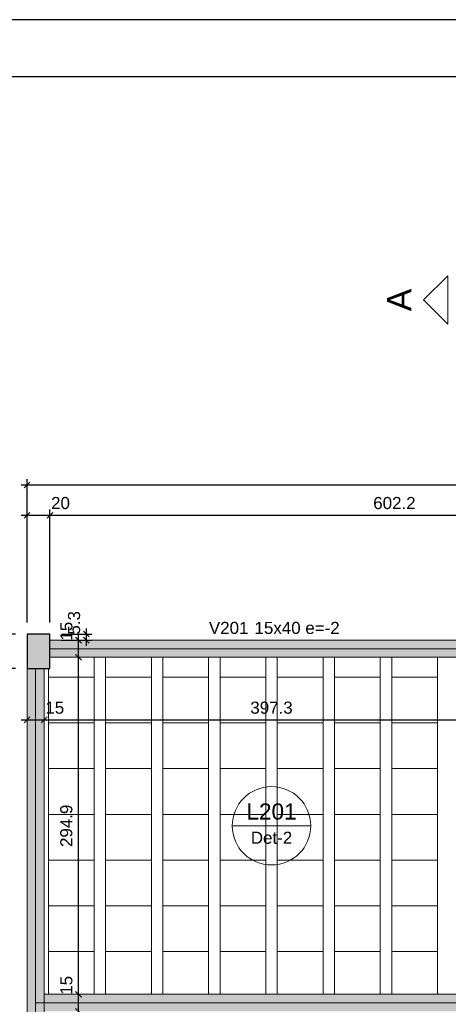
# Model space of a CAD drawing. Header units: millimetres. Extents: x 0 to 119, y 0 to 84.
# Tile 16 of 42: x 11 to 18, y 67 to 84. Entities that reach past the tile are written whole.
import ezdxf

# ---------------------------------------------------------------- set-up
doc = ezdxf.new("R2010")
doc.units = ezdxf.units.MM
doc.header["$MEASUREMENT"] = 0
doc.linetypes.add('DASHDOT', pattern=[2.54, 1.27, -0.635, 0, -0.635])
doc.linetypes.add('NULL', pattern=[0])
doc.layers.get('0').update_dxf_attribs({"lineweight": 18})
for name, color, linetype, lineweight in [('FO-Cortes', 9, 'DASHDOT', 5), ('FO-Cotas', 5, 'Continuous', 5), ('FO-Eixos', 5, 'Continuous', 5), ('FO-Hachura pilar que morre', 106, 'Continuous', 5), ('FO-Hachura viga', 43, 'Continuous', 5), ('FO-Hachuras das lajes', 1, 'Continuous', 20), ('FO-Pilares', 4, 'Continuous', 30), ('FO-Textos das lajes', 3, 'Continuous', 20), ('FO-Textos das vigas', 7, 'Continuous', 5), ('FO-Vigas', 1, 'Continuous', 20)]:
    doc.layers.add(name, color=color, linetype=linetype, lineweight=lineweight)
doc.layers.add('SEDUC_MARF', color=1, linetype='Continuous')
doc.layers.add('SEDUC_MARGG', color=7, linetype='Continuous')
doc.styles.add('Arial', font='txt')
doc.dimstyles.new('UM_50.000000', dxfattribs={"dimtxt": 0.18, "dimasz": 0.1, "dimexe": 0.1, "dimexo": 0.2, "dimgap": 0, "dimtad": 1, "dimtih": 1, "dimtoh": 1, "dimdec": 1, "dimlfac": 50, "dimzin": 0, "dimdsep": 46, "dimtxsty": 'Standard', "dimcen": 0.09, "dimdle": 0.1, "dimadec": 1, "dimazin": 2, "dimtfac": 1, "dimtdec": 4, "dimtofl": 0, "dimtmove": 0, "dimatfit": 3, "dimfxl": 1, "dimtolj": 1, "dimarcsym": 0})

# ---------------------------------------------------------------- blocks, each defined once
blk = doc.blocks.new('_Oblique')
at = {"color": 0, "linetype": 'ByBlock', "lineweight": -2}
blk.add_line((-0.5, -0.5), (0.5, 0.5), dxfattribs=at)
blk = doc.blocks.new('*D6')
at = {"layer": 'Defpoints', "color": 0}
for p in [(11.337, 75.429), (10.937, 73.349), (11.337, 73.349)]:
    blk.add_point(p, dxfattribs=at)
at = {"layer": 'FO-Cotas', "color": 0, "lineweight": -2}
for p, q in [((10.937, 73.549), (10.937, 75.529)), ((11.337, 73.549), (11.337, 75.529)), ((10.837, 75.429), (11.437, 75.429))]:
    blk.add_line(p, q, dxfattribs=at)
at = {"layer": 'FO-Cotas', "color": 0, "lineweight": -2, "xscale": 0.1, "yscale": 0.1, "zscale": 0.1, "rotation": 180}
blk.add_blockref('_Oblique', (10.937, 75.429), dxfattribs=at)
at = {"layer": 'FO-Cotas', "color": 0, "lineweight": -2, "xscale": 0.1, "yscale": 0.1, "zscale": 0.1}
blk.add_blockref('_Oblique', (11.337, 75.429), dxfattribs=at)
at = {"layer": 'FO-Cotas', "color": 7, "insert": (11.522, 75.641), "char_height": 0.2118, "attachment_point": 5, "rotation": 0.0057, "style": 'Arial'}
blk.add_mtext('\\A1;20', dxfattribs=at)
blk = doc.blocks.new('*D7')
at = {"layer": 'Defpoints', "color": 0}
for p in [(23.38, 75.429), (23.38, 74.017), (11.337, 73.349)]:
    blk.add_point(p, dxfattribs=at)
at = {"layer": 'FO-Cotas', "color": 0, "lineweight": -2}
for p, q in [((11.337, 73.549), (11.337, 75.529)), ((23.38, 74.217), (23.38, 75.529)), ((11.237, 75.429), (23.48, 75.429))]:
    blk.add_line(p, q, dxfattribs=at)
at = {"layer": 'FO-Cotas', "color": 0, "lineweight": -2, "xscale": 0.1, "yscale": 0.1, "zscale": 0.1, "rotation": 180}
blk.add_blockref('_Oblique', (11.337, 75.429), dxfattribs=at)
at = {"layer": 'FO-Cotas', "color": 0, "lineweight": -2, "xscale": 0.1, "yscale": 0.1, "zscale": 0.1}
blk.add_blockref('_Oblique', (23.38, 75.429), dxfattribs=at)
at = {"layer": 'FO-Cotas', "color": 7, "insert": (17.358, 75.641), "char_height": 0.2118, "attachment_point": 5, "rotation": 0.0057, "style": 'Arial'}
blk.add_mtext('\\A1;602.2', dxfattribs=at)
blk = doc.blocks.new('*D21')
at = {"layer": 'Defpoints', "color": 0}
for p in [(80.237, 75.959), (10.937, 73.349), (80.237, 73.349)]:
    blk.add_point(p, dxfattribs=at)
at = {"layer": 'FO-Cotas', "color": 0, "lineweight": -2}
for p, q in [((10.937, 73.549), (10.937, 76.059)), ((80.237, 73.549), (80.237, 76.059)), ((10.837, 75.959), (80.337, 75.959))]:
    blk.add_line(p, q, dxfattribs=at)
at = {"layer": 'FO-Cotas', "color": 0, "lineweight": -2, "xscale": 0.1, "yscale": 0.1, "zscale": 0.1, "rotation": 180}
blk.add_blockref('_Oblique', (10.937, 75.959), dxfattribs=at)
at = {"layer": 'FO-Cotas', "color": 0, "lineweight": -2, "xscale": 0.1, "yscale": 0.1, "zscale": 0.1}
blk.add_blockref('_Oblique', (80.237, 75.959), dxfattribs=at)
at = {"layer": 'FO-Cotas', "color": 7, "insert": (45.587, 76.171), "char_height": 0.2118, "attachment_point": 5, "rotation": 0.0057, "style": 'Arial'}
blk.add_mtext('\\A1;3465', dxfattribs=at)
blk = doc.blocks.new('*D50')
at = {"layer": 'Defpoints', "color": 0}
for p in [(9.525, 72.749), (10.937, 72.749), (10.937, 57.043)]:
    blk.add_point(p, dxfattribs=at)
at = {"layer": 'FO-Cotas', "color": 0, "lineweight": -2}
for p, q in [((10.737, 72.749), (9.425, 72.749)), ((9.525, 56.943), (9.525, 72.849)), ((10.737, 57.043), (9.425, 57.043))]:
    blk.add_line(p, q, dxfattribs=at)
at = {"layer": 'FO-Cotas', "color": 0, "lineweight": -2, "xscale": 0.1, "yscale": 0.1, "zscale": 0.1}
for p, rotation in [((9.525, 72.749), 90), ((9.525, 57.043), 270)]:
    blk.add_blockref('_Oblique', p, dxfattribs=dict(at, rotation=rotation))
at = {"layer": 'FO-Cotas', "color": 7, "insert": (9.313, 64.896), "char_height": 0.2118, "attachment_point": 5, "rotation": 90, "style": 'Arial'}
blk.add_mtext('\\A1;785.3', dxfattribs=at)
blk = doc.blocks.new('*D51')
at = {"layer": 'Defpoints', "color": 0}
for p in [(9.525, 73.349), (10.937, 73.349), (10.937, 72.749)]:
    blk.add_point(p, dxfattribs=at)
at = {"layer": 'FO-Cotas', "color": 0, "lineweight": -2}
for p, q in [((9.525, 72.649), (9.525, 73.449)), ((10.737, 73.349), (9.425, 73.349)), ((10.737, 72.749), (9.425, 72.749))]:
    blk.add_line(p, q, dxfattribs=at)
at = {"layer": 'FO-Cotas', "color": 0, "lineweight": -2, "xscale": 0.1, "yscale": 0.1, "zscale": 0.1}
for p, rotation in [((9.525, 73.349), 90), ((9.525, 72.749), 270)]:
    blk.add_blockref('_Oblique', p, dxfattribs=dict(at, rotation=rotation))
at = {"layer": 'FO-Cotas', "color": 7, "insert": (9.313, 73.049), "char_height": 0.2118, "attachment_point": 5, "rotation": 90, "style": 'Arial'}
blk.add_mtext('\\A1;30', dxfattribs=at)
blk = doc.blocks.new('*D54')
at = {"layer": 'Defpoints', "color": 0}
for p in [(8.995, 73.349), (10.937, 73.349), (10.937, 32.496)]:
    blk.add_point(p, dxfattribs=at)
at = {"layer": 'FO-Cotas', "color": 0, "lineweight": -2}
for p, q in [((8.995, 32.396), (8.995, 73.449)), ((10.737, 73.349), (8.895, 73.349)), ((10.737, 32.496), (8.895, 32.496))]:
    blk.add_line(p, q, dxfattribs=at)
at = {"layer": 'FO-Cotas', "color": 0, "lineweight": -2, "xscale": 0.1, "yscale": 0.1, "zscale": 0.1}
for p, rotation in [((8.995, 73.349), 90), ((8.995, 32.496), 270)]:
    blk.add_blockref('_Oblique', p, dxfattribs=dict(at, rotation=rotation))
at = {"layer": 'FO-Cotas', "color": 7, "insert": (8.783, 52.922), "char_height": 0.2118, "attachment_point": 5, "rotation": 90, "style": 'Arial'}
blk.add_mtext('\\A1;2042.7', dxfattribs=at)
blk = doc.blocks.new('*D130')
at = {"layer": 'Defpoints', "color": 0}
for p in [(10.937, 71.849), (11.237, 71.849), (11.237, 71.849)]:
    blk.add_point(p, dxfattribs=at)
at = {"layer": 'FO-Cotas', "color": 0, "lineweight": -2}
blk.add_line((10.837, 71.849), (11.337, 71.849), dxfattribs=at)
at = {"layer": 'FO-Cotas', "color": 0, "lineweight": -2, "xscale": 0.1, "yscale": 0.1, "zscale": 0.1, "rotation": 180}
blk.add_blockref('_Oblique', (10.937, 71.849), dxfattribs=at)
at = {"layer": 'FO-Cotas', "color": 0, "lineweight": -2, "xscale": 0.1, "yscale": 0.1, "zscale": 0.1}
blk.add_blockref('_Oblique', (11.237, 71.849), dxfattribs=at)
at = {"layer": 'FO-Cotas', "color": 7, "insert": (11.422, 72.06), "char_height": 0.2118, "attachment_point": 5, "rotation": 0.0057, "style": 'Arial'}
blk.add_mtext('\\A1;15', dxfattribs=at)
blk = doc.blocks.new('*D131')
at = {"layer": 'Defpoints', "color": 0}
for p in [(11.237, 71.849), (19.183, 71.849), (19.183, 71.849)]:
    blk.add_point(p, dxfattribs=at)
at = {"layer": 'FO-Cotas', "color": 0, "lineweight": -2}
blk.add_line((11.137, 71.849), (19.283, 71.849), dxfattribs=at)
at = {"layer": 'FO-Cotas', "color": 0, "lineweight": -2, "xscale": 0.1, "yscale": 0.1, "zscale": 0.1, "rotation": 180}
blk.add_blockref('_Oblique', (11.237, 71.849), dxfattribs=at)
at = {"layer": 'FO-Cotas', "color": 0, "lineweight": -2, "xscale": 0.1, "yscale": 0.1, "zscale": 0.1}
blk.add_blockref('_Oblique', (19.183, 71.849), dxfattribs=at)
at = {"layer": 'FO-Cotas', "color": 7, "insert": (15.21, 72.06), "char_height": 0.2118, "attachment_point": 5, "rotation": 0.0057, "style": 'Arial'}
blk.add_mtext('\\A1;397.3', dxfattribs=at)
blk = doc.blocks.new('*D171')
at = {"layer": 'Defpoints', "color": 0}
for p in [(11.837, 67.046), (11.837, 67.046), (11.837, 66.746)]:
    blk.add_point(p, dxfattribs=at)
at = {"layer": 'FO-Cotas', "color": 0, "lineweight": -2}
blk.add_line((11.837, 66.646), (11.837, 67.146), dxfattribs=at)
at = {"layer": 'FO-Cotas', "color": 0, "lineweight": -2, "xscale": 0.1, "yscale": 0.1, "zscale": 0.1}
for p, rotation in [((11.837, 67.046), 90), ((11.837, 66.746), 270)]:
    blk.add_blockref('_Oblique', p, dxfattribs=dict(at, rotation=rotation))
at = {"layer": 'FO-Cotas', "color": 7, "insert": (11.625, 67.203), "char_height": 0.2118, "attachment_point": 5, "rotation": 90, "style": 'Arial'}
blk.add_mtext('\\A1;15', dxfattribs=at)
blk = doc.blocks.new('*D172')
at = {"layer": 'Defpoints', "color": 0}
for p in [(11.837, 72.943), (11.837, 72.943), (11.837, 67.046)]:
    blk.add_point(p, dxfattribs=at)
at = {"layer": 'FO-Cotas', "color": 0, "lineweight": -2}
blk.add_line((11.837, 66.946), (11.837, 73.043), dxfattribs=at)
at = {"layer": 'FO-Cotas', "color": 0, "lineweight": -2, "xscale": 0.1, "yscale": 0.1, "zscale": 0.1}
for p, rotation in [((11.837, 72.943), 90), ((11.837, 67.046), 270)]:
    blk.add_blockref('_Oblique', p, dxfattribs=dict(at, rotation=rotation))
at = {"layer": 'FO-Cotas', "color": 7, "insert": (11.625, 69.994), "char_height": 0.2118, "attachment_point": 5, "rotation": 90, "style": 'Arial'}
blk.add_mtext('\\A1;294.9', dxfattribs=at)
blk = doc.blocks.new('*D173')
at = {"layer": 'Defpoints', "color": 0}
for p in [(11.837, 73.243), (11.837, 73.243), (11.837, 72.943)]:
    blk.add_point(p, dxfattribs=at)
at = {"layer": 'FO-Cotas', "color": 0, "lineweight": -2}
blk.add_line((11.837, 72.843), (11.837, 73.343), dxfattribs=at)
at = {"layer": 'FO-Cotas', "color": 0, "lineweight": -2, "xscale": 0.1, "yscale": 0.1, "zscale": 0.1}
for p, rotation in [((11.837, 73.243), 90), ((11.837, 72.943), 270)]:
    blk.add_blockref('_Oblique', p, dxfattribs=dict(at, rotation=rotation))
at = {"layer": 'FO-Cotas', "color": 7, "insert": (11.625, 73.4), "char_height": 0.2118, "attachment_point": 5, "rotation": 90, "style": 'Arial'}
blk.add_mtext('\\A1;15', dxfattribs=at)
blk = doc.blocks.new('*D256')
at = {"layer": 'Defpoints', "color": 0}
for p in [(11.337, 73.349), (11.337, 73.243), (11.972, 73.243)]:
    blk.add_point(p, dxfattribs=at)
at = {"layer": 'FO-Cotas', "color": 0, "lineweight": -2}
for p, q in [((11.972, 73.449), (11.972, 73.143)), ((11.537, 73.349), (12.072, 73.349)), ((11.537, 73.243), (12.072, 73.243))]:
    blk.add_line(p, q, dxfattribs=at)
at = {"layer": 'FO-Cotas', "color": 0, "lineweight": -2, "xscale": 0.1, "yscale": 0.1, "zscale": 0.1}
for p, rotation in [((11.972, 73.349), 90), ((11.972, 73.243), 270)]:
    blk.add_blockref('_Oblique', p, dxfattribs=dict(at, rotation=rotation))
at = {"layer": 'FO-Cotas', "color": 7, "insert": (11.76, 73.546), "char_height": 0.2118, "attachment_point": 5, "rotation": 90, "style": 'Arial'}
blk.add_mtext('\\A1;5.3', dxfattribs=at)

msp = doc.modelspace()

# ---------------------------------------------------------------- hatches: boundary and pattern name
at = {"layer": 'FO-Hachura pilar que morre', "linetype": 'Continuous'}
msp.add_hatch(color=106, dxfattribs=at).paths.add_polyline_path([(10.9366, 72.7485), (11.1366, 72.7485), (11.3366, 72.7485), (11.3366, 73.0485), (11.3366, 73.3485), (11.1366, 73.3485), (10.9366, 73.3485), (10.9366, 73.0485)])
at = {"layer": 'FO-Hachura viga', "linetype": 'Continuous'}
for points in [[(19.3336, 73.0925), (19.3336, 73.0925), (19.3336, 73.2425), (11.3366, 73.2425), (11.3366, 72.9425), (19.1836, 72.9425), (19.3336, 73.0925)], [(11.2366, 72.7483), (11.2366, 72.7483), (10.9366, 72.7483), (10.9366, 66.8957), (11.2366, 66.8957), (11.2366, 72.7483)], [(19.3336, 67.0455), (19.3336, 67.0455), (11.2366, 67.0455), (11.0866, 66.8957), (11.2366, 66.7457), (19.3336, 66.7457), (19.3336, 67.0455)], [(11.2366, 66.8957), (11.2366, 66.8957), (10.9366, 66.8957), (10.9366, 65.6063), (11.2366, 65.6063), (11.2366, 66.8957)]]:
    msp.add_hatch(color=43, dxfattribs=at).paths.add_polyline_path(points)

# ---------------------------------------------------------------- linework, layer by layer
at = {"layer": 'FO-Cortes', "linetype": 'Continuous', "ltscale": 0.2}
msp.add_lwpolyline([(18.2887, 79.6192), (18.2887, 78.772), (17.8651, 79.1956), (18.2887, 79.6192)], close=True, dxfattribs=at)
at = {"layer": 'FO-Eixos'}
for p, q in [((11.3366, 73.0927), (19.3334, 73.0927)), ((11.0866, 66.8957), (11.0866, 72.7485)), ((11.0866, 65.6063), (11.0866, 66.8957)), ((11.0866, 66.8957), (19.3334, 66.8957))]:
    msp.add_line(p, q, dxfattribs=at)
for points in [[(11.31, 72.7485), (11.31, 72.5945), (12.11, 72.5945), (12.11, 72.9425)], [(12.31, 72.9425), (12.31, 72.5945), (13.11, 72.5945), (13.11, 72.9425)], [(13.31, 72.9425), (13.31, 72.5945), (14.11, 72.5945), (14.11, 72.9425)], [(14.31, 72.9425), (14.31, 72.5945), (15.11, 72.5945), (15.11, 72.9425)], [(15.31, 72.9425), (15.31, 72.5945), (16.11, 72.5945), (16.11, 72.9425)], [(16.31, 72.9425), (16.31, 72.5945), (17.11, 72.5945), (17.11, 72.9425)], [(17.31, 72.9425), (17.31, 72.5945), (18.11, 72.5945), (18.11, 72.9425)], [(12.11, 67.0455), (12.11, 67.7945), (11.31, 67.7945), (11.31, 67.0455)], [(13.11, 67.0455), (13.11, 67.7945), (12.31, 67.7945), (12.31, 67.0455)], [(14.11, 67.0455), (14.11, 67.7945), (13.31, 67.7945), (13.31, 67.0455)], [(15.11, 67.0455), (15.11, 67.7945), (14.31, 67.7945), (14.31, 67.0455)], [(16.11, 67.0455), (16.11, 67.7945), (15.31, 67.7945), (15.31, 67.0455)], [(17.11, 67.0455), (17.11, 67.7945), (16.31, 67.7945), (16.31, 67.0455)], [(18.11, 67.0455), (18.11, 67.7945), (17.31, 67.7945), (17.31, 67.0455)]]:
    msp.add_lwpolyline(points, dxfattribs=at)
for points in [[(12.11, 71.7945), (12.11, 72.5945), (11.31, 72.5945), (11.31, 71.7945), (12.11, 71.7945)], [(13.11, 71.7945), (13.11, 72.5945), (12.31, 72.5945), (12.31, 71.7945), (13.11, 71.7945)], [(14.11, 71.7945), (14.11, 72.5945), (13.31, 72.5945), (13.31, 71.7945), (14.11, 71.7945)], [(15.11, 71.7945), (15.11, 72.5945), (14.31, 72.5945), (14.31, 71.7945), (15.11, 71.7945)], [(16.11, 71.7945), (16.11, 72.5945), (15.31, 72.5945), (15.31, 71.7945), (16.11, 71.7945)], [(17.11, 71.7945), (17.11, 72.5945), (16.31, 72.5945), (16.31, 71.7945), (17.11, 71.7945)], [(18.11, 71.7945), (18.11, 72.5945), (17.31, 72.5945), (17.31, 71.7945), (18.11, 71.7945)], [(12.11, 70.9945), (12.11, 71.7945), (11.31, 71.7945), (11.31, 70.9945), (12.11, 70.9945)], [(13.11, 70.9945), (13.11, 71.7945), (12.31, 71.7945), (12.31, 70.9945), (13.11, 70.9945)], [(14.11, 70.9945), (14.11, 71.7945), (13.31, 71.7945), (13.31, 70.9945), (14.11, 70.9945)], [(15.11, 70.9945), (15.11, 71.7945), (14.31, 71.7945), (14.31, 70.9945), (15.11, 70.9945)], [(16.11, 70.9945), (16.11, 71.7945), (15.31, 71.7945), (15.31, 70.9945), (16.11, 70.9945)], [(17.11, 70.9945), (17.11, 71.7945), (16.31, 71.7945), (16.31, 70.9945), (17.11, 70.9945)], [(18.11, 70.9945), (18.11, 71.7945), (17.31, 71.7945), (17.31, 70.9945), (18.11, 70.9945)], [(12.11, 70.1945), (12.11, 70.9945), (11.31, 70.9945), (11.31, 70.1945), (12.11, 70.1945)], [(13.11, 70.1945), (13.11, 70.9945), (12.31, 70.9945), (12.31, 70.1945), (13.11, 70.1945)], [(14.11, 70.1945), (14.11, 70.9945), (13.31, 70.9945), (13.31, 70.1945), (14.11, 70.1945)], [(15.11, 70.1945), (15.11, 70.9945), (14.31, 70.9945), (14.31, 70.1945), (15.11, 70.1945)], [(16.11, 70.1945), (16.11, 70.9945), (15.31, 70.9945), (15.31, 70.1945), (16.11, 70.1945)], [(17.11, 70.1945), (17.11, 70.9945), (16.31, 70.9945), (16.31, 70.1945), (17.11, 70.1945)], [(18.11, 70.1945), (18.11, 70.9945), (17.31, 70.9945), (17.31, 70.1945), (18.11, 70.1945)], [(12.11, 69.3945), (12.11, 70.1945), (11.31, 70.1945), (11.31, 69.3945), (12.11, 69.3945)], [(13.11, 69.3945), (13.11, 70.1945), (12.31, 70.1945), (12.31, 69.3945), (13.11, 69.3945)], [(14.11, 69.3945), (14.11, 70.1945), (13.31, 70.1945), (13.31, 69.3945), (14.11, 69.3945)], [(15.11, 69.3945), (15.11, 70.1945), (14.31, 70.1945), (14.31, 69.3945), (15.11, 69.3945)], [(16.11, 69.3945), (16.11, 70.1945), (15.31, 70.1945), (15.31, 69.3945), (16.11, 69.3945)], [(17.11, 69.3945), (17.11, 70.1945), (16.31, 70.1945), (16.31, 69.3945), (17.11, 69.3945)], [(18.11, 69.3945), (18.11, 70.1945), (17.31, 70.1945), (17.31, 69.3945), (18.11, 69.3945)], [(12.11, 68.5945), (12.11, 69.3945), (11.31, 69.3945), (11.31, 68.5945), (12.11, 68.5945)], [(13.11, 68.5945), (13.11, 69.3945), (12.31, 69.3945), (12.31, 68.5945), (13.11, 68.5945)], [(14.11, 68.5945), (14.11, 69.3945), (13.31, 69.3945), (13.31, 68.5945), (14.11, 68.5945)], [(15.11, 68.5945), (15.11, 69.3945), (14.31, 69.3945), (14.31, 68.5945), (15.11, 68.5945)], [(16.11, 68.5945), (16.11, 69.3945), (15.31, 69.3945), (15.31, 68.5945), (16.11, 68.5945)], [(17.11, 68.5945), (17.11, 69.3945), (16.31, 69.3945), (16.31, 68.5945), (17.11, 68.5945)], [(18.11, 68.5945), (18.11, 69.3945), (17.31, 69.3945), (17.31, 68.5945), (18.11, 68.5945)], [(12.11, 67.7945), (12.11, 68.5945), (11.31, 68.5945), (11.31, 67.7945), (12.11, 67.7945)], [(13.11, 67.7945), (13.11, 68.5945), (12.31, 68.5945), (12.31, 67.7945), (13.11, 67.7945)], [(14.11, 67.7945), (14.11, 68.5945), (13.31, 68.5945), (13.31, 67.7945), (14.11, 67.7945)], [(15.11, 67.7945), (15.11, 68.5945), (14.31, 68.5945), (14.31, 67.7945), (15.11, 67.7945)], [(16.11, 67.7945), (16.11, 68.5945), (15.31, 68.5945), (15.31, 67.7945), (16.11, 67.7945)], [(17.11, 67.7945), (17.11, 68.5945), (16.31, 68.5945), (16.31, 67.7945), (17.11, 67.7945)], [(18.11, 67.7945), (18.11, 68.5945), (17.31, 68.5945), (17.31, 67.7945), (18.11, 67.7945)]]:
    msp.add_lwpolyline(points, close=True, dxfattribs=at)
at = {"layer": 'FO-Hachuras das lajes'}
for p, q in [((12.11, 72.7485), (12.11, 72.9425)), ((12.31, 72.7485), (12.31, 72.9425)), ((13.11, 72.7485), (13.11, 72.9425)), ((13.31, 72.7485), (13.31, 72.9425)), ((14.11, 72.7485), (14.11, 72.9425)), ((14.31, 72.7485), (14.31, 72.9425)), ((15.11, 72.7485), (15.11, 72.9425)), ((15.31, 72.7485), (15.31, 72.9425)), ((16.11, 72.7485), (16.11, 72.9425)), ((16.31, 72.7485), (16.31, 72.9425)), ((17.11, 72.7485), (17.11, 72.9425)), ((17.31, 72.7485), (17.31, 72.9425)), ((18.11, 72.7485), (18.11, 72.9425)), ((11.31, 67.0455), (11.31, 72.7485)), ((12.11, 67.0455), (12.11, 72.7485)), ((12.31, 67.0455), (12.31, 72.7485)), ((13.11, 67.0455), (13.11, 72.7485)), ((13.31, 67.0455), (13.31, 72.7485)), ((14.11, 67.0455), (14.11, 72.7485)), ((14.31, 67.0455), (14.31, 72.7485)), ((15.11, 67.0455), (15.11, 72.7485)), ((15.31, 67.0455), (15.31, 72.7485)), ((16.11, 67.0455), (16.11, 72.7485)), ((16.31, 67.0455), (16.31, 72.7485)), ((17.11, 67.0455), (17.11, 72.7485)), ((17.31, 67.0455), (17.31, 72.7485)), ((18.11, 67.0455), (18.11, 72.7485))]:
    msp.add_line(p, q, dxfattribs=at)
at = {"layer": 'FO-Pilares'}
msp.add_lwpolyline([(10.9366, 72.7485), (11.1366, 72.7485), (11.3366, 72.7485), (11.3366, 73.0485), (11.3366, 73.3485), (11.1366, 73.3485), (10.9366, 73.3485), (10.9366, 73.0485), (10.9366, 72.7485)], close=True, dxfattribs=at)
at = {"layer": 'FO-Textos das lajes'}
msp.add_line((14.5246, 69.9942), (15.8954, 69.9942), dxfattribs=at)
msp.add_circle((15.21, 69.9942), 0.6854, dxfattribs=at)
at = {"layer": 'FO-Vigas'}
for p, q in [((11.3366, 73.2427), (19.3334, 73.2427)), ((11.3366, 72.9427), (19.1834, 72.9427)), ((10.9366, 66.8957), (10.9366, 72.7485)), ((11.2366, 66.8957), (11.2366, 72.7485)), ((11.2366, 67.0457), (19.3334, 67.0457)), ((10.9366, 65.6063), (10.9366, 66.8957)), ((11.2366, 65.6063), (11.2366, 66.8957))]:
    msp.add_line(p, q, dxfattribs=at)
at = {"layer": 'SEDUC_MARF'}
msp.add_lwpolyline([(118.9, 84.1), (0, 84.1), (0, 0), (118.9, 0)], close=True, dxfattribs=at)
at = {"layer": 'SEDUC_MARGG'}
msp.add_lwpolyline([(2.5, 1), (117.9, 1), (117.9, 83.1), (2.5, 83.1), (2.5, 1)], dxfattribs=at)

# ---------------------------------------------------------------- texts
at = {"layer": 'FO-Cortes', "linetype": 'NULL', "ltscale": 0.2, "insert": (17.6533, 79.1955), "char_height": 0.4236, "width": 0.773711, "attachment_point": 8, "rotation": 90.00021, "line_spacing_factor": 0.798, "style": 'Arial'}
msp.add_mtext('A', dxfattribs=at)
at = {"layer": 'FO-Textos das lajes', "linetype": 'NULL', "attachment_point": 8, "line_spacing_factor": 0.798, "style": 'Arial'}
for s, insert, char_height, width in [('L201', (15.21, 70.0997), 0.2824, 1.735195), ('Det-2', (15.21, 69.6764), 0.2118, 1.418281)]:
    msp.add_mtext(s, dxfattribs=dict(at, insert=insert, char_height=char_height, width=width))
at = {"layer": 'FO-Textos das vigas', "linetype": 'NULL', "char_height": 0.2118, "line_spacing_factor": 0.798, "style": 'Arial'}
for s, insert, width, attachment_point in [('V201', (14.807, 73.3484), 1.354561, 9), ('15x40 e=-2', (14.913, 73.3484), 2.918408, 7)]:
    msp.add_mtext(s, dxfattribs=dict(at, insert=insert, width=width, attachment_point=attachment_point))

# ---------------------------------------------------------------- dimensions: what is measured, and where the dimension line sits
at = {"layer": 'FO-Cotas'}
for base, p1, p2, override, picture, middle in [((80.2372, 75.9588), (10.9366, 73.3485), (80.2372, 73.3485), {"dimtxt": 0.2118, "dimasz": 0.1, "dimexe": 0.1, "dimexo": 0.2, "dimtad": 1, "dimtih": 0, "dimtoh": 0, "dimdec": 1, "dimlfac": 50, "dimzin": 8, "dimtxsty": 'Arial', "dimblk": 'Oblique', "dimblk1": 'Oblique', "dimblk2": 'Oblique', "dimsah": 1, "dimdle": 0.1, "dimse1": 0, "dimse2": 0, "dimclrt": 7, "dimadec": 1, "dimazin": 3, "dimtmove": 2, "dimldrblk": 'Oblique'}, '*D21', (45.5869, 76.1706)), ((11.3366, 75.4293), (10.9366, 73.3485), (11.3366, 73.3485), {"dimtxt": 0.2118, "dimasz": 0.1, "dimexe": 0.1, "dimexo": 0.2, "dimtad": 1, "dimtih": 0, "dimtoh": 0, "dimdec": 1, "dimlfac": 50, "dimzin": 8, "dimtxsty": 'Arial', "dimblk": 'Oblique', "dimblk1": 'Oblique', "dimblk2": 'Oblique', "dimsah": 1, "dimdle": 0.1, "dimse1": 0, "dimse2": 0, "dimclrt": 7, "dimadec": 1, "dimazin": 3, "dimtmove": 2, "dimldrblk": 'Oblique'}, '*D6', (11.5219, 75.6411)), ((23.38, 75.4293), (11.3366, 73.3485), (23.38, 74.0173), {"dimtxt": 0.2118, "dimasz": 0.1, "dimexe": 0.1, "dimexo": 0.2, "dimtad": 1, "dimtih": 0, "dimtoh": 0, "dimdec": 1, "dimlfac": 50, "dimzin": 8, "dimtxsty": 'Arial', "dimblk": 'Oblique', "dimblk1": 'Oblique', "dimblk2": 'Oblique', "dimsah": 1, "dimdle": 0.1, "dimse1": 0, "dimse2": 0, "dimclrt": 7, "dimadec": 1, "dimazin": 3, "dimtmove": 2, "dimldrblk": 'Oblique'}, '*D7', (17.3583, 75.6411)), ((11.2366, 71.8485), (10.9366, 71.8485), (11.2366, 71.8485), {"dimtxt": 0.2118, "dimasz": 0.1, "dimexe": 0.1, "dimexo": 0.2, "dimtad": 1, "dimtih": 0, "dimtoh": 0, "dimdec": 1, "dimlfac": 50, "dimzin": 8, "dimtxsty": 'Arial', "dimblk": 'Oblique', "dimblk1": 'Oblique', "dimblk2": 'Oblique', "dimsah": 1, "dimdle": 0.1, "dimse1": 1, "dimse2": 1, "dimclrt": 7, "dimadec": 1, "dimazin": 3, "dimtmove": 2, "dimldrblk": 'Oblique'}, '*D130', (11.4219, 72.0603)), ((19.1834, 71.8485), (11.2366, 71.8485), (19.1834, 71.8485), {"dimtxt": 0.2118, "dimasz": 0.1, "dimexe": 0.1, "dimexo": 0.2, "dimtad": 1, "dimtih": 0, "dimtoh": 0, "dimdec": 1, "dimlfac": 50, "dimzin": 8, "dimtxsty": 'Arial', "dimblk": 'Oblique', "dimblk1": 'Oblique', "dimblk2": 'Oblique', "dimsah": 1, "dimdle": 0.1, "dimse1": 1, "dimse2": 1, "dimclrt": 7, "dimadec": 1, "dimazin": 3, "dimtmove": 2, "dimldrblk": 'Oblique'}, '*D131', (15.21, 72.0603))]:
    dim = msp.add_linear_dim(base=base, p1=p1, p2=p2, dimstyle='UM_50.000000', override=override, dxfattribs=at)
    dim.commit()
    dim.dimension.update_dxf_attribs({"geometry": picture, "text_midpoint": middle, "dimtype": 160, "text_rotation": 0.00573})
for base, p1, p2, override, picture, middle in [((11.972, 73.2427), (11.3366, 73.3485), (11.3366, 73.2427), {"dimtxt": 0.2118, "dimasz": 0.1, "dimexe": 0.1, "dimexo": 0.2, "dimtad": 1, "dimtih": 0, "dimtoh": 0, "dimdec": 1, "dimlfac": 50, "dimzin": 8, "dimtxsty": 'Arial', "dimblk": 'Oblique', "dimblk1": 'Oblique', "dimblk2": 'Oblique', "dimsah": 1, "dimdle": 0.1, "dimse1": 0, "dimse2": 0, "dimclrt": 7, "dimadec": 1, "dimazin": 3, "dimtmove": 2, "dimldrblk": 'Oblique'}, '*D256', (11.7602, 73.5461)), ((8.9951433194, 73.3485160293), (10.9366433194, 32.4955160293), (10.9366433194, 73.3485160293), {"dimtxt": 0.2118, "dimasz": 0.1, "dimexe": 0.1, "dimexo": 0.2, "dimtad": 1, "dimtih": 0, "dimtoh": 0, "dimdec": 1, "dimlfac": 50, "dimzin": 8, "dimtxsty": 'Arial', "dimblk": 'Oblique', "dimblk1": 'Oblique', "dimblk2": 'Oblique', "dimsah": 1, "dimdle": 0.1, "dimse1": 0, "dimse2": 0, "dimclrt": 7, "dimadec": 1, "dimazin": 3, "dimtmove": 2, "dimldrblk": 'Oblique'}, '*D54', (8.7833433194, 52.9220160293)), ((9.5246, 73.3485), (10.9366, 72.7485), (10.9366, 73.3485), {"dimtxt": 0.2118, "dimasz": 0.1, "dimexe": 0.1, "dimexo": 0.2, "dimtad": 1, "dimtih": 0, "dimtoh": 0, "dimdec": 1, "dimlfac": 50, "dimzin": 8, "dimtxsty": 'Arial', "dimblk": 'Oblique', "dimblk1": 'Oblique', "dimblk2": 'Oblique', "dimsah": 1, "dimdle": 0.1, "dimse1": 0, "dimse2": 0, "dimclrt": 7, "dimadec": 1, "dimazin": 3, "dimtmove": 2, "dimldrblk": 'Oblique'}, '*D51', (9.3128, 73.0485)), ((11.8366, 73.2427), (11.8366, 72.9427), (11.8366, 73.2427), {"dimtxt": 0.2118, "dimasz": 0.1, "dimexe": 0.1, "dimexo": 0.2, "dimtad": 1, "dimtih": 0, "dimtoh": 0, "dimdec": 1, "dimlfac": 50, "dimzin": 8, "dimtxsty": 'Arial', "dimblk": 'Oblique', "dimblk1": 'Oblique', "dimblk2": 'Oblique', "dimsah": 1, "dimdle": 0.1, "dimse1": 1, "dimse2": 1, "dimclrt": 7, "dimadec": 1, "dimazin": 3, "dimtmove": 2, "dimldrblk": 'Oblique'}, '*D173', (11.6248, 73.4)), ((11.8366433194, 72.9427160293), (11.8366433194, 67.0457160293), (11.8366433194, 72.9427160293), {"dimtxt": 0.2118, "dimasz": 0.1, "dimexe": 0.1, "dimexo": 0.2, "dimtad": 1, "dimtih": 0, "dimtoh": 0, "dimdec": 1, "dimlfac": 50, "dimzin": 8, "dimtxsty": 'Arial', "dimblk": 'Oblique', "dimblk1": 'Oblique', "dimblk2": 'Oblique', "dimsah": 1, "dimdle": 0.1, "dimse1": 1, "dimse2": 1, "dimclrt": 7, "dimadec": 1, "dimazin": 3, "dimtmove": 2, "dimldrblk": 'Oblique'}, '*D172', (11.6248433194, 69.9942160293)), ((9.5246, 72.7485), (10.9366, 57.0425), (10.9366, 72.7485), {"dimtxt": 0.2118, "dimasz": 0.1, "dimexe": 0.1, "dimexo": 0.2, "dimtad": 1, "dimtih": 0, "dimtoh": 0, "dimdec": 1, "dimlfac": 50, "dimzin": 8, "dimtxsty": 'Arial', "dimblk": 'Oblique', "dimblk1": 'Oblique', "dimblk2": 'Oblique', "dimsah": 1, "dimdle": 0.1, "dimse1": 0, "dimse2": 0, "dimclrt": 7, "dimadec": 1, "dimazin": 3, "dimtmove": 2, "dimldrblk": 'Oblique'}, '*D50', (9.3128, 64.8955)), ((11.8366, 67.0457), (11.8366, 66.7457), (11.8366, 67.0457), {"dimtxt": 0.2118, "dimasz": 0.1, "dimexe": 0.1, "dimexo": 0.2, "dimtad": 1, "dimtih": 0, "dimtoh": 0, "dimdec": 1, "dimlfac": 50, "dimzin": 8, "dimtxsty": 'Arial', "dimblk": 'Oblique', "dimblk1": 'Oblique', "dimblk2": 'Oblique', "dimsah": 1, "dimdle": 0.1, "dimse1": 1, "dimse2": 1, "dimclrt": 7, "dimadec": 1, "dimazin": 3, "dimtmove": 2, "dimldrblk": 'Oblique'}, '*D171', (11.6248, 67.203))]:
    dim = msp.add_linear_dim(base=base, p1=p1, p2=p2, angle=90, dimstyle='UM_50.000000', override=override, dxfattribs=at)
    dim.commit()
    dim.dimension.update_dxf_attribs({"geometry": picture, "text_midpoint": middle, "dimtype": 160, "text_rotation": 90})

doc.saveas('drawing.dxf')
